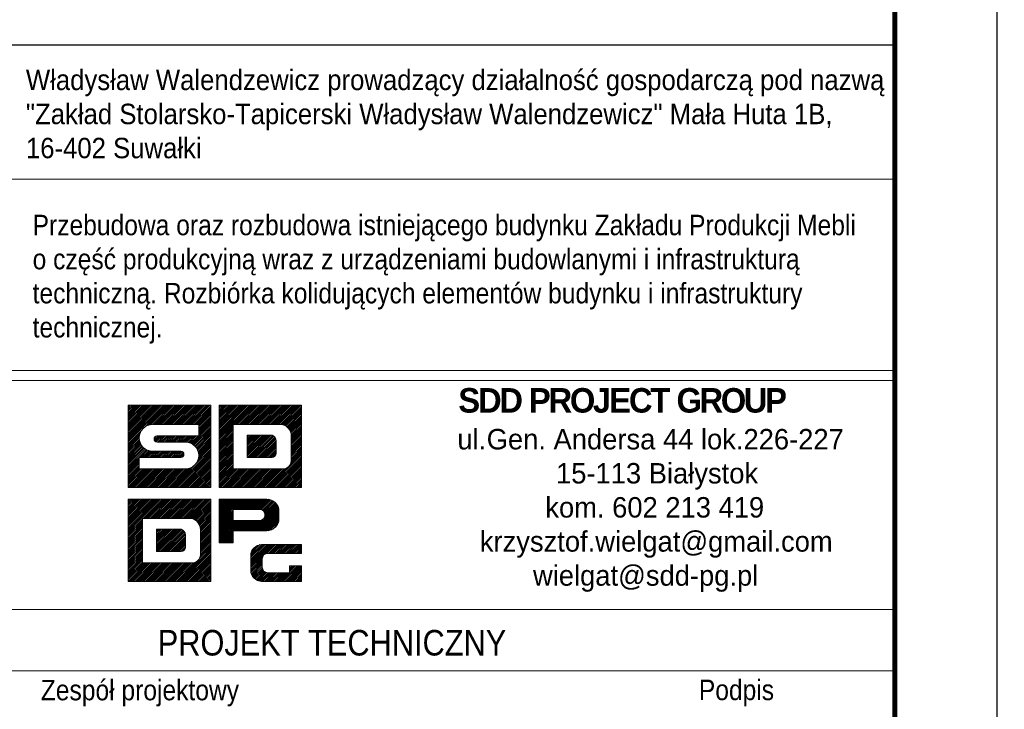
# Model space of a CAD drawing. Header units: millimetres. Extents: x -174 to 432, y 15762 to 16257.
# Tile 15 of 21: x 330 to 426, y 15822 to 15890. Entities that reach past the tile are written whole.
import ezdxf
from ezdxf.enums import TextEntityAlignment as Align

# ---------------------------------------------------------------- set-up
doc = ezdxf.new("R2010")
doc.units = ezdxf.units.MM
doc.header["$LTSCALE"] = 10
for name, color, linetype, lineweight in [('--- widok', 7, 'Continuous', 13), ('_RAMKA', 7, 'Continuous', 35), ('_Tabelka', 7, 'Continuous', 25), ('PS_DIM', 4, 'Continuous', 13)]:
    doc.layers.add(name, color=color, linetype=linetype, lineweight=lineweight)
doc.layers.add('_FORMATKA', color=8, linetype='Continuous', plot=False)
doc.styles.add('gil', font='txt', dxfattribs={"width": 0.9})

# ---------------------------------------------------------------- blocks, each defined once
blk = doc.blocks.new('*U133')
at = {"layer": '_FORMATKA', "lineweight": -3}
blk.add_lwpolyline([(-594, 0), (0, 0), (0, 420), (-594, 420)], close=True, dxfattribs=at)
at = {"layer": '_RAMKA', "lineweight": -3, "const_width": 0.5}
blk.add_lwpolyline([(-564, 10), (-10, 10), (-10, 410), (-564, 410)], close=True, dxfattribs=at)
blk = doc.blocks.new('tabela_rys')
at = {"layer": '_Tabelka', "color": 251, "lineweight": 15}
for p, q in [((21.617, 110.449), (131.619, 110.449)), ((21.617, 91.732), (131.619, 91.732)), ((21.617, 91.732), (131.619, 91.732)), ((21.617, 91.732), (131.619, 91.732)), ((131.619, 90.732), (21.617, 90.732)), ((21.617, 68.324), (131.478, 68.324)), ((131.619, 62.324), (21.617, 62.324))]:
    blk.add_line(p, q, dxfattribs=at)
at = {"layer": '_Tabelka', "color": 251, "lineweight": 30}
blk.add_lwpolyline([(131.619, 123.55), (21.617, 123.55), (21.617, 7.769), (131.619, 7.769)], close=True, dxfattribs=at)
at = {"layer": 'PS_DIM', "color": 12, "true_color": 0xc90603}
for p, q in [((56.617, 88.268), (56.676, 88.328)), ((56.617, 88.1), (56.845, 88.328)), ((56.617, 87.932), (57.013, 88.328)), ((56.617, 87.763), (57.182, 88.328)), ((56.617, 87.595), (57.35, 88.328)), ((56.617, 87.427), (57.518, 88.328)), ((56.617, 87.258), (57.687, 88.328)), ((56.617, 87.09), (57.855, 88.328)), ((56.617, 86.921), (58.023, 88.328)), ((56.617, 86.753), (58.192, 88.328)), ((56.617, 86.585), (58.36, 88.328)), ((56.617, 86.416), (58.529, 88.328)), ((56.617, 86.248), (58.697, 88.328)), ((56.617, 86.079), (58.865, 88.328)), ((56.617, 85.911), (59.034, 88.328)), ((56.617, 85.743), (59.202, 88.328)), ((56.617, 85.574), (59.37, 88.328)), ((56.617, 85.406), (59.539, 88.328)), ((56.617, 85.238), (59.707, 88.328)), ((56.617, 85.069), (59.876, 88.328)), ((56.617, 84.901), (60.044, 88.328)), ((56.617, 84.732), (60.212, 88.328)), ((56.617, 88.328), (64.68, 88.328)), ((56.617, 80.265), (56.617, 88.328)), ((58.279, 86.226), (60.381, 88.328)), ((58.605, 86.383), (60.549, 88.328)), ((58.823, 86.433), (60.718, 88.328)), ((59.004, 86.446), (60.886, 88.328)), ((59.173, 86.446), (61.054, 88.328)), ((59.341, 86.446), (61.223, 88.328)), ((59.509, 86.446), (61.391, 88.328)), ((59.678, 86.446), (61.559, 88.328)), ((59.846, 86.446), (61.728, 88.328)), ((60.015, 86.446), (61.896, 88.328)), ((60.183, 86.446), (62.065, 88.328)), ((60.351, 86.446), (62.233, 88.328)), ((60.52, 86.446), (62.401, 88.328)), ((60.688, 86.446), (62.57, 88.328)), ((60.857, 86.446), (62.738, 88.328)), ((61.025, 86.446), (62.906, 88.328)), ((61.193, 86.446), (63.075, 88.328)), ((61.362, 86.446), (63.243, 88.328)), ((61.53, 86.446), (63.412, 88.328)), ((61.698, 86.446), (63.58, 88.328)), ((61.867, 86.446), (63.748, 88.328)), ((62.035, 86.446), (63.917, 88.328)), ((62.204, 86.446), (64.085, 88.328)), ((62.372, 86.446), (64.253, 88.328)), ((62.54, 86.446), (64.422, 88.328)), ((62.709, 86.446), (64.59, 88.328)), ((62.877, 86.446), (64.68, 88.249)), ((63.045, 86.446), (64.68, 88.08)), ((63.214, 86.446), (64.68, 87.912)), ((63.382, 86.446), (64.68, 87.744)), ((64.68, 88.328), (64.68, 80.265)), ((65.498, 88.328), (73.56, 88.328)), ((65.498, 80.265), (65.498, 88.328)), ((65.498, 88.195), (65.63, 88.328)), ((65.498, 88.027), (65.798, 88.328)), ((65.498, 87.858), (65.967, 88.328)), ((65.498, 87.69), (66.135, 88.328)), ((65.498, 87.522), (66.304, 88.328)), ((65.498, 87.353), (66.472, 88.328)), ((65.498, 87.185), (66.64, 88.328)), ((65.498, 87.016), (66.809, 88.328)), ((65.498, 86.848), (66.977, 88.328)), ((65.498, 86.68), (67.145, 88.328)), ((65.498, 86.511), (67.314, 88.328)), ((65.498, 86.343), (67.482, 88.328)), ((65.498, 86.174), (67.651, 88.328)), ((65.498, 86.006), (67.819, 88.328)), ((65.498, 85.838), (67.987, 88.328)), ((65.498, 85.669), (68.156, 88.328)), ((65.498, 85.501), (68.324, 88.328)), ((65.498, 85.333), (68.493, 88.328)), ((65.498, 85.164), (68.661, 88.328)), ((66.948, 86.446), (68.829, 88.328)), ((67.116, 86.446), (68.998, 88.328)), ((67.284, 86.446), (69.166, 88.328)), ((67.453, 86.446), (69.334, 88.328)), ((67.621, 86.446), (69.503, 88.328)), ((67.79, 86.446), (69.671, 88.328)), ((67.958, 86.446), (69.84, 88.328)), ((68.126, 86.446), (70.008, 88.328)), ((68.295, 86.446), (70.176, 88.328)), ((68.463, 86.446), (70.345, 88.328)), ((68.632, 86.446), (70.513, 88.328)), ((68.8, 86.446), (70.681, 88.328)), ((68.968, 86.446), (70.85, 88.328)), ((69.137, 86.446), (71.018, 88.328)), ((69.305, 86.446), (71.187, 88.328)), ((69.473, 86.446), (71.355, 88.328)), ((69.642, 86.446), (71.523, 88.328)), ((69.81, 86.446), (71.692, 88.328)), ((69.979, 86.446), (71.86, 88.328)), ((70.147, 86.446), (72.028, 88.328)), ((70.315, 86.446), (72.197, 88.328)), ((70.484, 86.446), (72.365, 88.328)), ((70.652, 86.446), (72.534, 88.328)), ((70.82, 86.446), (72.702, 88.328)), ((70.989, 86.446), (72.87, 88.328)), ((71.157, 86.446), (73.039, 88.328)), ((71.326, 86.446), (73.207, 88.328)), ((71.494, 86.446), (73.376, 88.328)), ((71.659, 86.443), (73.544, 88.328)), ((71.791, 86.407), (73.56, 88.175)), ((71.911, 86.358), (73.56, 88.007)), ((72.02, 86.299), (73.56, 87.839)), ((72.119, 86.229), (73.56, 87.67)), ((73.56, 88.328), (73.56, 80.265)), ((63.507, 86.402), (64.68, 87.575)), ((63.507, 86.234), (64.68, 87.407)), ((63.507, 86.065), (64.68, 87.238)), ((63.507, 85.897), (64.68, 87.07)), ((63.507, 85.728), (64.68, 86.902)), ((63.507, 85.56), (64.68, 86.733)), ((72.209, 86.151), (73.56, 87.502)), ((72.291, 86.064), (73.56, 87.333)), ((72.363, 85.968), (73.56, 87.165)), ((72.425, 85.862), (73.56, 86.997)), ((72.478, 85.746), (73.56, 86.828)), ((56.617, 84.564), (57.914, 85.861)), ((63.507, 86.446), (59.007, 86.446)), ((62.836, 84.553), (64.68, 86.397)), ((62.94, 84.488), (64.68, 86.228)), ((63.036, 84.416), (64.68, 86.06)), ((63.124, 84.335), (64.68, 85.891)), ((63.507, 85.392), (64.68, 86.565)), ((63.507, 85.321), (63.507, 86.446)), ((65.498, 84.996), (66.882, 86.38)), ((65.498, 84.827), (66.882, 86.211)), ((65.498, 84.659), (66.882, 86.043)), ((65.498, 84.491), (66.882, 85.875)), ((66.882, 86.446), (66.882, 82.096)), ((71.644, 86.446), (66.882, 86.446)), ((66.882, 86.446), (66.882, 82.096)), ((68.097, 86.446), (66.882, 86.446)), ((71.644, 86.446), (68.434, 86.446)), ((72.518, 85.618), (73.56, 86.66)), ((72.544, 85.476), (73.56, 86.492)), ((72.552, 85.315), (73.56, 86.323)), ((72.552, 85.147), (73.56, 86.155)), ((72.552, 84.978), (73.56, 85.986)), ((72.552, 84.81), (73.56, 85.818)), ((56.617, 84.396), (57.757, 85.536)), ((56.617, 84.227), (57.707, 85.317)), ((56.617, 84.059), (57.694, 85.136)), ((56.617, 83.891), (57.703, 84.977)), ((56.617, 83.722), (57.729, 84.834)), ((59.141, 85.068), (59.391, 85.317)), ((59.157, 84.915), (59.563, 85.321)), ((59.223, 84.812), (59.732, 85.321)), ((59.323, 84.744), (59.9, 85.321)), ((59.438, 85.321), (63.507, 85.321)), ((59.468, 84.721), (60.068, 85.321)), ((59.637, 84.721), (60.237, 85.321)), ((59.805, 84.721), (60.405, 85.321)), ((59.973, 84.721), (60.573, 85.321)), ((60.142, 84.721), (60.742, 85.321)), ((60.31, 84.721), (60.91, 85.321)), ((60.479, 84.721), (61.079, 85.321)), ((60.647, 84.721), (61.247, 85.321)), ((60.815, 84.721), (61.415, 85.321)), ((60.984, 84.721), (61.584, 85.321)), ((61.152, 84.721), (61.752, 85.321)), ((61.32, 84.721), (61.92, 85.321)), ((61.489, 84.721), (62.089, 85.321)), ((61.657, 84.721), (62.257, 85.321)), ((61.826, 84.721), (62.426, 85.321)), ((61.994, 84.721), (62.594, 85.321)), ((62.162, 84.721), (62.762, 85.321)), ((62.324, 84.715), (62.931, 85.321)), ((62.47, 84.692), (63.099, 85.321)), ((62.602, 84.656), (63.268, 85.321)), ((62.724, 84.609), (63.436, 85.321)), ((63.204, 84.247), (64.68, 85.723)), ((63.276, 84.151), (64.68, 85.555)), ((63.341, 84.047), (64.68, 85.386)), ((63.396, 83.935), (64.68, 85.218)), ((63.443, 83.813), (64.68, 85.049)), ((63.478, 83.68), (64.68, 84.881)), ((65.498, 84.322), (66.882, 85.706)), ((65.498, 84.154), (66.882, 85.538)), ((65.498, 83.986), (66.882, 85.37)), ((65.498, 83.817), (66.882, 85.201)), ((65.498, 83.649), (66.882, 85.033)), ((65.498, 83.48), (66.882, 84.864)), ((68.244, 85.393), (68.244, 83.218)), ((70.681, 85.393), (68.244, 85.393)), ((68.244, 85.393), (68.244, 83.218)), ((70.681, 85.393), (68.244, 85.393)), ((68.244, 85.385), (68.252, 85.393)), ((68.244, 85.216), (68.42, 85.393)), ((68.244, 85.048), (68.589, 85.393)), ((68.244, 84.88), (68.757, 85.393)), ((68.244, 84.711), (68.925, 85.393)), ((68.244, 84.543), (69.094, 85.393)), ((68.244, 84.374), (69.262, 85.393)), ((68.244, 84.206), (69.431, 85.393)), ((68.244, 84.038), (69.599, 85.393)), ((68.244, 83.869), (69.767, 85.393)), ((68.244, 83.701), (69.936, 85.393)), ((68.244, 83.533), (70.104, 85.393)), ((68.244, 83.364), (70.272, 85.393)), ((68.266, 83.218), (70.441, 85.393)), ((68.434, 83.218), (70.609, 85.393)), ((68.603, 83.218), (70.749, 85.364)), ((68.771, 83.218), (70.852, 85.299)), ((68.939, 83.218), (70.938, 85.216)), ((69.108, 83.218), (71.006, 85.116)), ((69.276, 83.218), (71.055, 84.997)), ((69.444, 83.218), (71.079, 84.852)), ((71.079, 83.616), (71.079, 84.83)), ((71.079, 83.616), (71.079, 84.83)), ((72.552, 84.642), (73.56, 85.65)), ((72.552, 84.473), (73.56, 85.481)), ((72.552, 82.892), (72.552, 85.321)), ((72.552, 82.892), (72.552, 85.321)), ((72.552, 84.305), (73.56, 85.313)), ((72.552, 84.136), (73.56, 85.144)), ((72.552, 83.968), (73.56, 84.976)), ((72.552, 83.8), (73.56, 84.808)), ((56.617, 83.554), (57.767, 84.703)), ((56.617, 83.385), (57.815, 84.583)), ((56.617, 83.217), (57.873, 84.472)), ((56.617, 83.049), (57.939, 84.37)), ((56.617, 82.88), (58.013, 84.276)), ((56.617, 82.712), (58.095, 84.189)), ((56.617, 82.544), (58.184, 84.111)), ((56.617, 82.375), (58.282, 84.039)), ((56.617, 82.207), (58.387, 83.976)), ((57.8, 83.221), (58.501, 83.922)), ((57.968, 83.221), (58.625, 83.878)), ((58.137, 83.221), (58.76, 83.844)), ((58.305, 83.221), (58.909, 83.825)), ((58.473, 83.221), (59.073, 83.821)), ((58.642, 83.221), (59.242, 83.821)), ((58.81, 83.221), (59.41, 83.821)), ((58.979, 83.221), (59.579, 83.821)), ((59.007, 83.821), (61.763, 83.821)), ((59.147, 83.221), (59.747, 83.821)), ((59.315, 83.221), (59.915, 83.821)), ((62.194, 84.721), (59.438, 84.721)), ((59.484, 83.221), (60.084, 83.821)), ((59.652, 83.221), (60.252, 83.821)), ((59.82, 83.221), (60.42, 83.821)), ((59.989, 83.221), (60.589, 83.821)), ((60.157, 83.221), (60.757, 83.821)), ((60.326, 83.221), (60.926, 83.821)), ((60.494, 83.221), (61.094, 83.821)), ((60.662, 83.221), (61.262, 83.821)), ((60.831, 83.221), (61.431, 83.821)), ((60.999, 83.221), (61.599, 83.821)), ((61.074, 80.265), (64.68, 83.871)), ((61.168, 83.221), (61.767, 83.821)), ((63.153, 82.513), (64.68, 84.039)), ((63.425, 82.953), (64.68, 84.208)), ((63.487, 83.183), (64.68, 84.376)), ((63.501, 83.534), (64.68, 84.713)), ((63.506, 83.371), (64.68, 84.544)), ((65.498, 83.312), (66.882, 84.696)), ((65.498, 83.144), (66.882, 84.528)), ((65.498, 82.975), (66.882, 84.359)), ((65.498, 82.807), (66.882, 84.191)), ((65.498, 82.639), (66.882, 84.023)), ((65.498, 82.47), (66.882, 83.854)), ((69.613, 83.218), (71.079, 84.684)), ((69.781, 83.218), (71.079, 84.516)), ((69.95, 83.218), (71.079, 84.347)), ((70.118, 83.218), (71.079, 84.179)), ((70.286, 83.218), (71.079, 84.011)), ((70.455, 83.218), (71.079, 83.842)), ((72.552, 83.631), (73.56, 84.639)), ((72.552, 83.463), (73.56, 84.471)), ((72.552, 83.295), (73.56, 84.303)), ((72.552, 83.126), (73.56, 84.134)), ((72.552, 82.958), (73.56, 83.966)), ((56.617, 82.038), (57.694, 83.115)), ((56.617, 81.87), (57.694, 82.947)), ((61.763, 83.221), (57.694, 83.221)), ((57.694, 83.221), (57.694, 82.096)), ((61.242, 80.265), (64.68, 83.702)), ((61.336, 83.221), (61.902, 83.787)), ((61.411, 80.265), (64.68, 83.534)), ((61.504, 83.221), (61.995, 83.711)), ((61.579, 80.265), (64.68, 83.366)), ((61.673, 83.221), (62.052, 83.6)), ((61.748, 80.265), (64.68, 83.197)), ((61.856, 83.236), (62.048, 83.428)), ((61.916, 80.265), (64.68, 83.029)), ((62.084, 80.265), (64.68, 82.861)), ((65.498, 82.302), (66.882, 83.686)), ((65.498, 82.133), (66.882, 83.517)), ((65.498, 81.965), (66.882, 83.349)), ((65.498, 81.797), (66.882, 83.181)), ((65.498, 81.628), (66.882, 83.012)), ((68.244, 83.218), (70.681, 83.218)), ((68.244, 83.218), (70.681, 83.218)), ((70.364, 80.265), (73.56, 83.461)), ((70.533, 80.265), (73.56, 83.292)), ((70.623, 83.218), (71.079, 83.674)), ((70.701, 80.265), (73.56, 83.124)), ((70.815, 83.241), (71.056, 83.482)), ((70.87, 80.265), (73.56, 82.956)), ((72.467, 82.536), (73.56, 83.629)), ((72.544, 82.781), (73.56, 83.797)), ((56.617, 81.702), (57.694, 82.778)), ((56.617, 81.533), (57.694, 82.61)), ((56.617, 81.365), (57.694, 82.442)), ((56.617, 81.196), (57.694, 82.273)), ((56.617, 81.028), (57.694, 82.105)), ((56.617, 80.86), (57.854, 82.096)), ((56.617, 80.691), (58.022, 82.096)), ((56.617, 80.523), (58.19, 82.096)), ((56.617, 80.355), (58.359, 82.096)), ((56.696, 80.265), (58.527, 82.096)), ((56.865, 80.265), (58.695, 82.096)), ((57.033, 80.265), (58.864, 82.096)), ((57.201, 80.265), (59.032, 82.096)), ((57.37, 80.265), (59.201, 82.096)), ((57.538, 80.265), (59.369, 82.096)), ((57.694, 82.096), (62.194, 82.096)), ((57.706, 80.265), (59.537, 82.096)), ((57.875, 80.265), (59.706, 82.096)), ((58.043, 80.265), (59.874, 82.096)), ((58.212, 80.265), (60.043, 82.096)), ((58.38, 80.265), (60.211, 82.096)), ((58.548, 80.265), (60.379, 82.096)), ((58.717, 80.265), (60.548, 82.096)), ((58.885, 80.265), (60.716, 82.096)), ((59.053, 80.265), (60.884, 82.096)), ((59.222, 80.265), (61.053, 82.096)), ((59.39, 80.265), (61.221, 82.096)), ((59.559, 80.265), (61.39, 82.096)), ((59.727, 80.265), (61.558, 82.096)), ((59.895, 80.265), (61.726, 82.096)), ((60.064, 80.265), (61.895, 82.096)), ((60.232, 80.265), (62.063, 82.096)), ((60.4, 80.265), (62.232, 82.097)), ((60.569, 80.265), (62.419, 82.116)), ((60.737, 80.265), (62.65, 82.178)), ((60.906, 80.265), (63.09, 82.449)), ((62.253, 80.265), (64.68, 82.692)), ((62.421, 80.265), (64.68, 82.524)), ((62.589, 80.265), (64.68, 82.355)), ((62.758, 80.265), (64.68, 82.187)), ((62.926, 80.265), (64.68, 82.019)), ((65.498, 81.46), (66.882, 82.844)), ((65.498, 81.291), (66.882, 82.675)), ((65.498, 81.123), (66.882, 82.507)), ((65.498, 80.955), (66.882, 82.339)), ((65.498, 80.786), (66.882, 82.17)), ((65.498, 80.618), (66.976, 82.096)), ((65.498, 80.45), (67.144, 82.096)), ((65.498, 80.281), (67.312, 82.096)), ((65.65, 80.265), (67.481, 82.096)), ((65.818, 80.265), (67.649, 82.096)), ((65.987, 80.265), (67.817, 82.096)), ((66.155, 80.265), (67.986, 82.096)), ((66.323, 80.265), (68.154, 82.096)), ((66.492, 80.265), (68.323, 82.096)), ((66.66, 80.265), (68.491, 82.096)), ((66.828, 80.265), (68.659, 82.096)), ((66.882, 82.096), (71.644, 82.096)), ((66.882, 82.096), (71.644, 82.096)), ((66.997, 80.265), (68.828, 82.096)), ((67.165, 80.265), (68.996, 82.096)), ((67.334, 80.265), (69.165, 82.096)), ((67.502, 80.265), (69.333, 82.096)), ((67.67, 80.265), (69.501, 82.096)), ((67.839, 80.265), (69.67, 82.096)), ((68.007, 80.265), (69.838, 82.096)), ((68.175, 80.265), (70.006, 82.096)), ((68.344, 80.265), (70.175, 82.096)), ((68.512, 80.265), (70.343, 82.096)), ((68.681, 80.265), (70.512, 82.096)), ((68.849, 80.265), (70.68, 82.096)), ((69.017, 80.265), (70.848, 82.096)), ((69.186, 80.265), (71.017, 82.096)), ((69.354, 80.265), (71.185, 82.096)), ((69.523, 80.265), (71.353, 82.096)), ((69.691, 80.265), (71.522, 82.096)), ((69.859, 80.265), (71.686, 82.092)), ((70.028, 80.265), (71.86, 82.098)), ((70.196, 80.265), (72.105, 82.174)), ((71.038, 80.265), (73.56, 82.787)), ((71.206, 80.265), (73.56, 82.619)), ((71.375, 80.265), (73.56, 82.45)), ((71.543, 80.265), (73.56, 82.282)), ((71.711, 80.265), (73.56, 82.114)), ((71.88, 80.265), (73.56, 81.945)), ((63.095, 80.265), (64.68, 81.85)), ((63.263, 80.265), (64.68, 81.682)), ((63.431, 80.265), (64.68, 81.514)), ((63.6, 80.265), (64.68, 81.345)), ((63.768, 80.265), (64.68, 81.177)), ((63.936, 80.265), (64.68, 81.008)), ((72.048, 80.265), (73.56, 81.777)), ((72.217, 80.265), (73.56, 81.608)), ((72.385, 80.265), (73.56, 81.44)), ((72.553, 80.265), (73.56, 81.272)), ((72.722, 80.265), (73.56, 81.103)), ((72.89, 80.265), (73.56, 80.935)), ((64.68, 80.265), (56.617, 80.265)), ((64.105, 80.265), (64.68, 80.84)), ((64.273, 80.265), (64.68, 80.672)), ((64.442, 80.265), (64.68, 80.503)), ((64.61, 80.265), (64.68, 80.335)), ((73.56, 80.265), (65.498, 80.265)), ((73.058, 80.265), (73.56, 80.767)), ((73.227, 80.265), (73.56, 80.598)), ((73.395, 80.265), (73.56, 80.43)), ((56.617, 79.14), (64.68, 79.14)), ((56.617, 71.078), (56.617, 79.14)), ((56.617, 79.14), (64.68, 79.14)), ((56.617, 71.078), (56.617, 79.14)), ((56.617, 79.008), (56.75, 79.14)), ((56.617, 78.839), (56.918, 79.14)), ((56.617, 78.671), (57.087, 79.14)), ((56.617, 78.502), (57.255, 79.14)), ((56.617, 78.334), (57.423, 79.14)), ((56.617, 78.166), (57.592, 79.14)), ((56.617, 77.997), (57.76, 79.14)), ((56.617, 77.829), (57.928, 79.14)), ((56.617, 77.661), (58.097, 79.14)), ((56.617, 77.492), (58.265, 79.14)), ((56.617, 77.324), (58.434, 79.14)), ((56.617, 77.155), (58.602, 79.14)), ((56.617, 76.987), (58.77, 79.14)), ((56.617, 76.819), (58.939, 79.14)), ((56.617, 76.65), (59.107, 79.14)), ((56.617, 76.482), (59.275, 79.14)), ((56.617, 76.313), (59.444, 79.14)), ((56.617, 76.145), (59.612, 79.14)), ((56.617, 75.977), (59.781, 79.14)), ((58.067, 77.259), (59.949, 79.14)), ((58.236, 77.259), (60.117, 79.14)), ((58.404, 77.259), (60.286, 79.14)), ((58.573, 77.259), (60.454, 79.14)), ((58.741, 77.259), (60.623, 79.14)), ((58.909, 77.259), (60.791, 79.14)), ((59.078, 77.259), (60.959, 79.14)), ((59.246, 77.259), (61.128, 79.14)), ((59.414, 77.259), (61.296, 79.14)), ((59.583, 77.259), (61.464, 79.14)), ((59.751, 77.259), (61.633, 79.14)), ((59.92, 77.259), (61.801, 79.14)), ((60.088, 77.259), (61.97, 79.14)), ((60.256, 77.259), (62.138, 79.14)), ((60.425, 77.259), (62.306, 79.14)), ((60.593, 77.259), (62.475, 79.14)), ((60.762, 77.259), (62.643, 79.14)), ((60.93, 77.259), (62.811, 79.14)), ((61.098, 77.259), (62.98, 79.14)), ((61.267, 77.259), (63.148, 79.14)), ((61.435, 77.259), (63.317, 79.14)), ((61.603, 77.259), (63.485, 79.14)), ((61.772, 77.259), (63.653, 79.14)), ((61.94, 77.259), (63.822, 79.14)), ((62.109, 77.259), (63.99, 79.14)), ((62.277, 77.259), (64.158, 79.14)), ((62.445, 77.259), (64.327, 79.14)), ((62.614, 77.259), (64.495, 79.14)), ((62.779, 77.255), (64.664, 79.14)), ((64.68, 79.14), (64.68, 71.078)), ((64.68, 79.14), (64.68, 71.078)), ((62.911, 77.219), (64.68, 78.988)), ((63.031, 77.171), (64.68, 78.819)), ((63.14, 77.111), (64.68, 78.651)), ((63.239, 77.042), (64.68, 78.483)), ((63.329, 76.964), (64.68, 78.314)), ((63.41, 76.876), (64.68, 78.146)), ((56.617, 75.808), (58.001, 77.192)), ((58.001, 77.259), (58.001, 72.909)), ((62.764, 77.259), (58.001, 77.259)), ((58.001, 77.259), (58.001, 72.909)), ((62.764, 77.259), (58.001, 77.259)), ((58.001, 77.259), (58.001, 72.909)), ((62.764, 77.259), (58.001, 77.259)), ((63.482, 76.78), (64.68, 77.978)), ((63.545, 76.674), (64.68, 77.809)), ((63.597, 76.558), (64.68, 77.641)), ((63.638, 76.43), (64.68, 77.472)), ((63.664, 76.288), (64.68, 77.304)), ((63.672, 76.128), (64.68, 77.136)), ((56.617, 75.64), (58.001, 77.024)), ((56.617, 75.472), (58.001, 76.856)), ((56.617, 75.303), (58.001, 76.687)), ((56.617, 75.135), (58.001, 76.519)), ((56.617, 74.966), (58.001, 76.35)), ((56.617, 74.798), (58.001, 76.182)), ((59.364, 76.205), (59.364, 74.03)), ((61.801, 76.205), (59.364, 76.205)), ((59.364, 76.197), (59.372, 76.205)), ((59.364, 76.029), (59.54, 76.205)), ((59.364, 75.861), (59.708, 76.205)), ((59.364, 75.692), (59.877, 76.205)), ((59.364, 75.524), (60.045, 76.205)), ((59.364, 75.355), (60.214, 76.205)), ((59.364, 75.187), (60.382, 76.205)), ((59.364, 75.019), (60.55, 76.205)), ((59.364, 74.85), (60.719, 76.205)), ((59.364, 74.682), (60.887, 76.205)), ((59.364, 74.513), (61.055, 76.205)), ((59.364, 74.345), (61.224, 76.205)), ((59.364, 74.177), (61.392, 76.205)), ((59.364, 76.205), (59.364, 74.03)), ((61.801, 76.205), (59.364, 76.205)), ((59.364, 76.205), (59.364, 74.03)), ((61.801, 76.205), (59.364, 76.205)), ((59.386, 74.03), (61.561, 76.205)), ((59.554, 74.03), (61.729, 76.205)), ((59.722, 74.03), (61.869, 76.177)), ((59.891, 74.03), (61.972, 76.111)), ((63.672, 75.959), (64.68, 76.967)), ((63.672, 75.791), (64.68, 76.799)), ((63.672, 75.622), (64.68, 76.63)), ((63.672, 75.454), (64.68, 76.462)), ((63.672, 75.286), (64.68, 76.294)), ((63.672, 73.704), (63.672, 76.134)), ((63.672, 73.704), (63.672, 76.134)), ((63.672, 73.704), (63.672, 76.134)), ((63.672, 75.117), (64.68, 76.125)), ((56.617, 74.63), (58.001, 76.014)), ((56.617, 74.461), (58.001, 75.845)), ((56.617, 74.293), (58.001, 75.677)), ((56.617, 74.125), (58.001, 75.509)), ((56.617, 73.956), (58.001, 75.34)), ((56.617, 73.788), (58.001, 75.172)), ((60.059, 74.03), (62.057, 76.029)), ((60.227, 74.03), (62.126, 75.929)), ((60.396, 74.03), (62.175, 75.81)), ((60.564, 74.03), (62.198, 75.665)), ((60.733, 74.03), (62.199, 75.497)), ((60.901, 74.03), (62.199, 75.328)), ((61.069, 74.03), (62.199, 75.16)), ((62.199, 74.428), (62.199, 75.643)), ((62.199, 74.428), (62.199, 75.643)), ((62.199, 74.428), (62.199, 75.643)), ((63.672, 74.949), (64.68, 75.957)), ((63.672, 74.781), (64.68, 75.789)), ((63.672, 74.612), (64.68, 75.62)), ((63.672, 74.444), (64.68, 75.452)), ((63.672, 74.275), (64.68, 75.283)), ((56.617, 73.619), (58.001, 75.003)), ((56.617, 73.451), (58.001, 74.835)), ((56.617, 73.283), (58.001, 74.667)), ((56.617, 73.114), (58.001, 74.498)), ((56.617, 72.946), (58.001, 74.33)), ((61.238, 74.03), (62.199, 74.991)), ((61.406, 74.03), (62.199, 74.823)), ((61.484, 71.078), (64.68, 74.273)), ((61.575, 74.03), (62.199, 74.655)), ((61.743, 74.03), (62.199, 74.486)), ((61.934, 74.053), (62.176, 74.295)), ((63.587, 73.349), (64.68, 74.442)), ((63.664, 73.594), (64.68, 74.61)), ((63.672, 74.107), (64.68, 75.115)), ((63.672, 73.939), (64.68, 74.947)), ((63.672, 73.77), (64.68, 74.778)), ((56.617, 72.777), (58.001, 74.161)), ((56.617, 72.609), (58.001, 73.993)), ((56.617, 72.441), (58.001, 73.825)), ((56.617, 72.272), (58.001, 73.656)), ((56.617, 72.104), (58.001, 73.488)), ((56.617, 71.936), (58.001, 73.32)), ((59.364, 74.03), (61.801, 74.03)), ((59.364, 74.03), (61.801, 74.03)), ((59.364, 74.03), (61.801, 74.03)), ((61.653, 71.078), (64.68, 74.105)), ((61.821, 71.078), (64.68, 73.936)), ((61.989, 71.078), (64.68, 73.768)), ((62.158, 71.078), (64.68, 73.6)), ((62.326, 71.078), (64.68, 73.431)), ((62.494, 71.078), (64.68, 73.263)), ((56.617, 71.767), (58.001, 73.151)), ((56.617, 71.599), (58.001, 72.983)), ((56.617, 71.43), (58.095, 72.909)), ((56.617, 71.262), (58.264, 72.909)), ((56.617, 71.094), (58.432, 72.909)), ((56.77, 71.078), (58.6, 72.909)), ((56.938, 71.078), (58.769, 72.909)), ((57.106, 71.078), (58.937, 72.909)), ((57.275, 71.078), (59.106, 72.909)), ((57.443, 71.078), (59.274, 72.909)), ((57.611, 71.078), (59.442, 72.909)), ((57.78, 71.078), (59.611, 72.909)), ((57.948, 71.078), (59.779, 72.909)), ((58.001, 72.909), (62.764, 72.909)), ((58.001, 72.909), (62.764, 72.909)), ((58.001, 72.909), (62.764, 72.909)), ((58.117, 71.078), (59.948, 72.909)), ((58.285, 71.078), (60.116, 72.909)), ((58.453, 71.078), (60.284, 72.909)), ((58.622, 71.078), (60.453, 72.909)), ((58.79, 71.078), (60.621, 72.909)), ((58.958, 71.078), (60.789, 72.909)), ((59.127, 71.078), (60.958, 72.909)), ((59.295, 71.078), (61.126, 72.909)), ((59.464, 71.078), (61.295, 72.909)), ((59.632, 71.078), (61.463, 72.909)), ((59.8, 71.078), (61.631, 72.909)), ((59.969, 71.078), (61.8, 72.909)), ((60.137, 71.078), (61.968, 72.909)), ((60.305, 71.078), (62.136, 72.909)), ((60.474, 71.078), (62.305, 72.909)), ((60.642, 71.078), (62.473, 72.909)), ((60.811, 71.078), (62.642, 72.909)), ((60.979, 71.078), (62.806, 72.904)), ((61.147, 71.078), (62.98, 72.91)), ((61.316, 71.078), (63.225, 72.987)), ((62.663, 71.078), (64.68, 73.095)), ((62.831, 71.078), (64.68, 72.926)), ((63, 71.078), (64.68, 72.758)), ((63.168, 71.078), (64.68, 72.589)), ((63.336, 71.078), (64.68, 72.421)), ((63.505, 71.078), (64.68, 72.253)), ((63.673, 71.078), (64.68, 72.084)), ((63.841, 71.078), (64.68, 71.916)), ((64.01, 71.078), (64.68, 71.747)), ((64.178, 71.078), (64.68, 71.579)), ((64.347, 71.078), (64.68, 71.411)), ((64.68, 71.078), (56.617, 71.078)), ((64.68, 71.078), (56.617, 71.078)), ((64.515, 71.078), (64.68, 71.242))]:
    blk.add_line(p, q, dxfattribs=at)
at = {"layer": 'PS_DIM', "color": 18, "true_color": 0x000000}
for p, q in [((65.498, 79.107), (65.531, 79.14)), ((65.498, 78.947), (65.691, 79.14)), ((65.498, 78.787), (65.851, 79.14)), ((65.498, 78.627), (66.011, 79.14)), ((65.498, 78.467), (66.171, 79.14)), ((65.498, 78.307), (66.331, 79.14)), ((65.498, 78.147), (66.491, 79.14)), ((65.498, 77.987), (66.651, 79.14)), ((65.498, 77.827), (66.811, 79.14)), ((65.498, 77.667), (66.971, 79.14)), ((65.498, 77.507), (67.131, 79.14)), ((65.498, 77.347), (67.291, 79.14)), ((65.498, 77.187), (67.451, 79.14)), ((65.498, 77.027), (67.61, 79.14)), ((65.498, 76.867), (67.77, 79.14)), ((65.498, 79.14), (65.498, 74.874)), ((70.169, 79.14), (65.498, 79.14)), ((66.915, 78.125), (67.93, 79.14)), ((67.075, 78.125), (68.09, 79.14)), ((67.235, 78.125), (68.25, 79.14)), ((67.395, 78.125), (68.41, 79.14)), ((67.555, 78.124), (68.57, 79.14)), ((67.715, 78.124), (68.73, 79.14)), ((67.874, 78.124), (68.89, 79.14)), ((68.034, 78.124), (69.05, 79.14)), ((68.194, 78.124), (69.21, 79.14)), ((68.354, 78.124), (69.37, 79.14)), ((68.514, 78.124), (69.53, 79.14)), ((68.674, 78.124), (69.69, 79.14)), ((68.834, 78.124), (69.85, 79.14)), ((68.994, 78.124), (70.01, 79.14)), ((69.154, 78.124), (70.17, 79.14)), ((69.313, 78.124), (70.32, 79.13)), ((69.473, 78.124), (70.455, 79.105)), ((69.62, 78.111), (70.577, 79.068)), ((69.736, 78.066), (70.69, 79.02)), ((65.498, 76.707), (66.863, 78.073)), ((66.863, 78.125), (66.863, 77.062)), ((69.51, 78.124), (66.863, 78.125)), ((68.837, 76.047), (71.245, 78.456)), ((68.997, 76.047), (71.291, 78.342)), ((69.157, 76.047), (71.327, 78.217)), ((69.317, 76.047), (71.35, 78.081)), ((69.83, 78), (70.793, 78.963)), ((69.904, 77.914), (70.888, 78.898)), ((69.91, 77.281), (71.189, 78.56)), ((69.957, 77.808), (70.975, 78.825)), ((69.984, 77.675), (71.054, 78.745)), ((69.985, 77.515), (71.126, 78.656)), ((65.498, 76.547), (66.863, 77.913)), ((65.498, 76.387), (66.863, 77.753)), ((65.498, 76.227), (66.863, 77.593)), ((65.498, 76.067), (66.863, 77.433)), ((65.498, 75.907), (66.863, 77.273)), ((65.498, 75.747), (66.863, 77.113)), ((68.677, 76.047), (69.766, 77.136)), ((69.477, 76.047), (71.357, 77.927)), ((69.637, 76.047), (71.357, 77.767)), ((69.797, 76.047), (71.357, 77.608)), ((69.957, 76.047), (71.357, 77.448)), ((69.985, 77.537), (69.985, 77.649)), ((70.117, 76.047), (71.357, 77.288)), ((70.282, 76.053), (71.351, 77.122)), ((71.357, 77.235), (71.357, 77.953)), ((65.498, 75.587), (66.972, 77.062)), ((65.498, 75.427), (67.132, 77.062)), ((65.498, 75.268), (67.292, 77.062)), ((65.498, 75.108), (67.452, 77.062)), ((65.498, 74.948), (67.611, 77.062)), ((65.584, 74.874), (67.771, 77.062)), ((66.863, 77.062), (69.51, 77.062)), ((66.917, 76.047), (67.931, 77.062)), ((67.077, 76.047), (68.091, 77.062)), ((67.237, 76.047), (68.251, 77.062)), ((67.397, 76.047), (68.411, 77.062)), ((67.557, 76.047), (68.571, 77.062)), ((67.717, 76.047), (68.731, 77.062)), ((67.877, 76.047), (68.891, 77.062)), ((68.037, 76.047), (69.051, 77.062)), ((68.197, 76.047), (69.211, 77.062)), ((68.357, 76.047), (69.371, 77.062)), ((68.517, 76.047), (69.532, 77.062)), ((70.477, 76.088), (71.316, 76.927)), ((70.746, 76.197), (71.207, 76.658)), ((65.744, 74.874), (66.861, 75.991)), ((65.904, 74.874), (66.861, 75.831)), ((66.064, 74.874), (66.861, 75.672)), ((66.224, 74.874), (66.861, 75.512)), ((66.384, 74.874), (66.861, 75.352)), ((66.544, 74.874), (66.861, 75.192)), ((66.861, 74.874), (66.861, 76.047)), ((66.861, 76.047), (70.169, 76.047)), ((65.498, 74.874), (66.861, 74.874)), ((66.704, 74.874), (66.861, 75.032)), ((68.595, 73.615), (69.684, 74.704)), ((68.595, 73.447), (69.852, 74.704)), ((68.595, 73.279), (70.021, 74.704)), ((68.595, 73.11), (70.189, 74.704)), ((68.595, 72.942), (70.357, 74.704)), ((68.595, 72.773), (70.526, 74.704)), ((68.595, 72.605), (70.694, 74.704)), ((68.595, 72.437), (70.862, 74.704)), ((68.613, 73.802), (69.497, 74.686)), ((68.687, 74.044), (69.255, 74.612)), ((73.56, 74.704), (69.695, 74.704)), ((70.145, 73.818), (71.031, 74.704)), ((70.33, 73.834), (71.199, 74.704)), ((70.498, 73.834), (71.368, 74.704)), ((70.666, 73.834), (71.536, 74.704)), ((70.835, 73.834), (71.704, 74.704)), ((71.003, 73.834), (71.873, 74.704)), ((71.172, 73.834), (72.041, 74.704)), ((71.34, 73.834), (72.209, 74.704)), ((71.508, 73.834), (72.378, 74.704)), ((71.677, 73.834), (72.546, 74.704)), ((71.845, 73.834), (72.715, 74.704)), ((72.013, 73.834), (72.883, 74.704)), ((72.182, 73.834), (73.051, 74.704)), ((72.35, 73.834), (73.22, 74.704)), ((72.519, 73.834), (73.388, 74.704)), ((72.687, 73.834), (73.557, 74.704)), ((72.855, 73.834), (73.56, 74.539)), ((73.024, 73.834), (73.56, 74.37)), ((73.192, 73.834), (73.56, 74.202)), ((73.56, 73.834), (73.56, 74.704)), ((68.595, 73.604), (68.595, 72.178)), ((68.595, 72.268), (69.744, 73.417)), ((68.598, 72.103), (69.728, 73.232)), ((69.728, 72.488), (69.728, 73.284)), ((70.278, 73.834), (73.56, 73.834)), ((73.36, 73.834), (73.56, 74.034)), ((73.529, 73.834), (73.56, 73.865)), ((68.618, 71.954), (69.728, 73.064)), ((68.654, 71.822), (69.728, 72.895)), ((68.703, 71.703), (69.728, 72.727)), ((68.763, 71.594), (69.728, 72.559)), ((68.833, 71.495), (69.735, 72.398)), ((68.912, 71.406), (69.774, 72.268)), ((71.614, 71.078), (73.155, 72.619)), ((71.783, 71.078), (73.324, 72.619)), ((71.951, 71.078), (73.492, 72.619)), ((72.119, 71.078), (73.56, 72.518)), ((72.288, 71.078), (73.56, 72.35)), ((72.398, 72.535), (72.482, 72.619)), ((72.398, 72.367), (72.65, 72.619)), ((72.398, 72.199), (72.818, 72.619)), ((72.398, 72.03), (72.987, 72.619)), ((73.56, 72.619), (72.398, 72.619)), ((72.398, 72.619), (72.398, 71.938)), ((73.56, 71.078), (73.56, 72.619)), ((69, 71.326), (69.835, 72.161)), ((69.097, 71.255), (69.916, 72.073)), ((69.204, 71.193), (70.015, 72.004)), ((69.322, 71.143), (70.136, 71.956)), ((69.452, 71.105), (70.285, 71.938)), ((69.598, 71.082), (70.454, 71.938)), ((69.762, 71.078), (70.622, 71.938)), ((69.93, 71.078), (70.791, 71.938)), ((70.099, 71.078), (70.959, 71.938)), ((70.267, 71.078), (71.127, 71.938)), ((72.398, 71.938), (70.278, 71.938)), ((70.436, 71.078), (71.296, 71.938)), ((70.604, 71.078), (71.464, 71.938)), ((70.772, 71.078), (71.633, 71.938)), ((70.941, 71.078), (71.801, 71.938)), ((71.109, 71.078), (71.969, 71.938)), ((71.277, 71.078), (72.138, 71.938)), ((71.446, 71.078), (72.306, 71.938)), ((72.456, 71.078), (73.56, 72.182)), ((72.624, 71.078), (73.56, 72.013)), ((72.793, 71.078), (73.56, 71.845)), ((72.961, 71.078), (73.56, 71.676)), ((73.13, 71.078), (73.56, 71.508)), ((73.298, 71.078), (73.56, 71.34)), ((69.695, 71.078), (73.56, 71.078)), ((73.466, 71.078), (73.56, 71.171))]:
    blk.add_line(p, q, dxfattribs=at)
at = {"layer": 'PS_DIM', "color": 12, "true_color": 0xc90603}
for centre, radius, start, end in [((59.007, 85.134), 1.312, 90, 270), ((71.429, 85.343), 1.124, 358.86875, 78.94572), ((71.429, 85.343), 1.124, 358.86875, 78.94572), ((59.438, 85.021), 0.3, 90, 270), ((70.482, 84.83), 0.597, 360, 70.52878), ((70.482, 84.83), 0.597, 360, 70.52878), ((61.763, 83.521), 0.3, 270, 90), ((62.194, 83.409), 1.312, 270, 90), ((70.681, 83.616), 0.398, 270, 360), ((70.681, 83.616), 0.398, 270, 0), ((71.746, 82.896), 0.806, 262.76517, 359.67808), ((71.746, 82.896), 0.806, 262.76517, 359.67808), ((62.548, 76.156), 1.124, 358.86875, 78.94572), ((62.548, 76.156), 1.124, 358.86875, 78.94572), ((62.548, 76.156), 1.124, 358.86875, 78.94572), ((61.602, 75.643), 0.597, 360, 70.52878), ((61.602, 75.643), 0.597, 360, 70.52878), ((61.602, 75.643), 0.597, 360, 70.52878), ((61.801, 74.428), 0.398, 270, 360), ((61.801, 74.428), 0.398, 270, 360), ((61.801, 74.428), 0.398, 270, 0), ((62.865, 73.709), 0.806, 262.76517, 359.67808), ((62.865, 73.709), 0.806, 262.76517, 359.67808), ((62.865, 73.709), 0.806, 262.76517, 359.67808)]:
    blk.add_arc(centre, radius, start, end, dxfattribs=at)
at = {"layer": 'PS_DIM', "color": 18, "true_color": 0x000000}
for centre, radius, start, end in [((70.169, 77.953), 1.188, 0, 90), ((69.51, 77.649), 0.475, 0, 89.97196), ((69.51, 77.537), 0.475, 270, 0), ((70.169, 77.235), 1.188, 270, 0), ((69.695, 73.604), 1.1, 90, 180), ((70.278, 73.284), 0.55, 90, 180), ((70.278, 72.488), 0.55, 180, 270), ((69.695, 72.178), 1.1, 180, 270)]:
    blk.add_arc(centre, radius, start, end, dxfattribs=at)
at = {"layer": '--- widok', "ltscale": 0.5, "insert": (47.254, 106.961, 0.431), "char_height": 2, "width": 80.3878, "attachment_point": 1, "style": 'gil'}
blk.add_mtext('{\\C0;Przebudowa oraz rozbudowa istniejącego budynku Zakładu Produkcji Mebli o część produkcyjną wraz z urządzeniami budowlanymi i infrastrukturą techniczną. Rozbiórka kolidujących elementów budynku i infrastruktury technicznej.}', dxfattribs=at)
at = {"layer": '_Tabelka', "color": 12, "style": 'gil', "width": 0.9}
blk.add_text('PROJEKT TECHNICZNY', height=2.5, dxfattribs=at).set_placement((76.547, 65.088), align=Align.MIDDLE)
at = {"layer": '_Tabelka', "color": 251, "style": 'gil', "width": 0.9}
for s, p in [('Zespół projektowy', (57.752, 60.224)), ('Podpis', (116.118, 60.224))]:
    blk.add_text(s, height=2, dxfattribs=at).set_placement(p, align=Align.MIDDLE)
at = {"layer": '_Tabelka', "color": 7, "style": 'gil'}
for s, width, gutter_width, heights, insert, char_height, attachment_point in [('{\\fArial|b0|i0|c0|p34;\\C256;W\\fArial|b0|i0|c238|p34;ł\\fArial|b0|i0|c0|p34;ad\\fArial|b0|i0|c238|p34;ysł\\fArial|b0|i0|c0|p34;aw Wa\\fArial|b0|i0|c238|p34;le\\fArial|b0|i0|c0|p34;nd\\fArial|b0|i0|c238|p34;ze\\fArial|b0|i0|c0|p34;w\\fArial|b0|i0|c238|p34;i\\fArial|b0|i0|c0|p34;c\\fArial|b0|i0|c238|p34;z\\fArial|b0|i0|c0|p34;\\~\\fArial|b0|i0|c238|p34;pr\\fArial|b0|i0|c0|p34;owad\\fArial|b0|i0|c238|p34;zą\\fArial|b0|i0|c0|p34;c\\fArial|b0|i0|c238|p34;y\\fArial|b0|i0|c0|p34; d\\fArial|b0|i0|c238|p34;zi\\fArial|b0|i0|c0|p34;a\\fArial|b0|i0|c238|p34;ł\\fArial|b0|i0|c0|p34;a\\fArial|b0|i0|c238|p34;l\\fArial|b0|i0|c0|p34;no\\fArial|b0|i0|c238|p34;ść\\fArial|b0|i0|c0|p34; \\fArial|b0|i0|c238|p34;g\\fArial|b0|i0|c0|p34;o\\fArial|b0|i0|c238|p34;sp\\fArial|b0|i0|c0|p34;oda\\fArial|b0|i0|c238|p34;r\\fArial|b0|i0|c0|p34;c\\fArial|b0|i0|c238|p34;zą\\fArial|b0|i0|c0|p34; \\fArial|b0|i0|c238|p34;p\\fArial|b0|i0|c0|p34;od na\\fArial|b0|i0|c238|p34;z\\fArial|b0|i0|c0|p34;w\\fArial|b0|i0|c238|p34;ą\\fArial|b0|i0|c0|p34; \\fArial|b0|i0|c238|p34;"Z\\fArial|b0|i0|c0|p34;a\\fArial|b0|i0|c238|p34;kł\\fArial|b0|i0|c0|p34;ad \\fArial|b0|i0|c238|p34;St\\fArial|b0|i0|c0|p34;o\\fArial|b0|i0|c238|p34;l\\fArial|b0|i0|c0|p34;a\\fArial|b0|i0|c238|p34;rsk\\fArial|b0|i0|c0|p34;o-\\fArial|b0|i0|c238|p34;T\\fArial|b0|i0|c0|p34;a\\fArial|b0|i0|c238|p34;pi\\fArial|b0|i0|c0|p34;c\\fArial|b0|i0|c238|p34;erski\\fArial|b0|i0|c0|p34; W\\fArial|b0|i0|c238|p34;ł\\fArial|b0|i0|c0|p34;ad\\fArial|b0|i0|c238|p34;ysł\\fArial|b0|i0|c0|p34;aw Wa\\fArial|b0|i0|c238|p34;le\\fArial|b0|i0|c0|p34;nd\\fArial|b0|i0|c238|p34;ze\\fArial|b0|i0|c0|p34;w\\fArial|b0|i0|c238|p34;i\\fArial|b0|i0|c0|p34;c\\fArial|b0|i0|c238|p34;z"\\fArial|b0|i0|c0|p34; \\fArial|b0|i0|c238|p34;M\\fArial|b0|i0|c0|p34;a\\fArial|b0|i0|c238|p34;ł\\fArial|b0|i0|c0|p34;a \\fArial|b0|i0|c238|p34;Hut\\fArial|b0|i0|c0|p34;a \\fArial|b0|i0|c238|p34;1\\fArial|b0|i0|c0|p34;B\\fArial|b0|i0|c238|p34;, \\P16-402 Suwałki}', 87.55218, 12.5, [51.49], (46.598, 116.814), 2, 4), ('{\\fGill Sans MT|b1|i0|c238|p34;\\H0.96x;\\W1;\\T0.9;\\C12;         SDD \\C7;PROJECT GROUP\\fGill Sans MT|b0|i0|c238|p34;\\P\\pi7.1307;\\H0.83333x;\\T1;ul.^IGen. Andersa 44 lok.226-227\\P\\pi16.782;15-113 Białystok\\P\\pi15.736;kom. 602 213 419\\P\\pi9.3298;krzysztof.wielgat@gmail.com\\P       wielgat@\\C12;sdd-pg\\C7;.pl}', 50.30673, 15, [27.847], (81.681, 90.005), 2.5, 1)]:
    blk.add_mtext_dynamic_manual_height_columns(s, width=width, gutter_width=gutter_width, heights=heights, dxfattribs=dict(at, insert=insert, char_height=char_height, attachment_point=attachment_point))
at = {"layer": '_Tabelka', "color": 7, "style": 'gil', "width": 0.9}
for p in [(47.788, 34.834), (47.788, 30.292), (47.788, 26.062)]:
    blk.add_attdef('NAZWA_RYS:', text='', height=2.5, dxfattribs=at).set_placement(p, align=Align.MIDDLE_LEFT)
blk.add_attdef('FORMAT', text='', height=2.5, dxfattribs=at).set_placement((33.116, 15.911), align=Align.MIDDLE)
at = {"layer": '_Tabelka', "color": 7, "style": 'gil', "width": 0.9, "flags": 8}
for tag, p in [('DATA', (61.115, 15.911)), ('SKALA', (87.85, 15.911)), ('NR_RYSUNKU', (117.184, 15.911))]:
    blk.add_attdef(tag, text='', height=2.5, dxfattribs=at).set_placement(p, align=Align.MIDDLE)

msp = doc.modelspace()

# ---------------------------------------------------------------- block references
at = {"layer": 'PS_DIM'}
msp.add_blockref('*U133', (425.575, 15761.605), dxfattribs=at)
at = {"layer": 'PS_DIM', "color": 7}
msp.add_blockref('tabela_rys', (283.956, 15763.836), dxfattribs=at)

doc.saveas('drawing.dxf')
